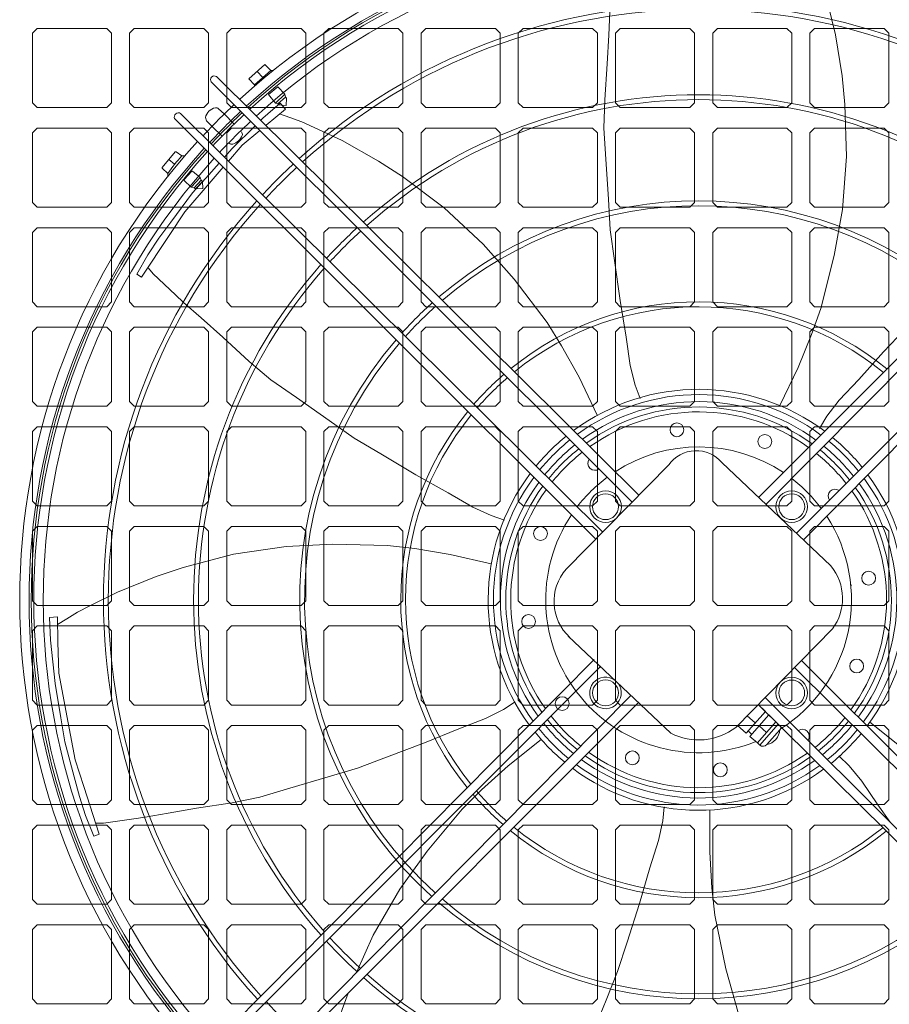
# Model space of a CAD drawing. Header units: millimetres. Extents: x 11633 to 96114, y -4650 to 25050.
# Tile 18 of 25: x 89482 to 89931, y 7282 to 7791. Entities that reach past the tile are written whole.
import ezdxf

# ---------------------------------------------------------------- set-up
doc = ezdxf.new("R2010")
doc.units = ezdxf.units.MM
doc.layers.get('0').update_dxf_attribs({"lineweight": 9})

msp = doc.modelspace()

# ---------------------------------------------------------------- linework, layer by layer
at = {"lineweight": 15}
for p, q in [((89490.61, 7786.13), (89488.16, 7783.68)), ((89490.61, 7786.13), (89526.55, 7786.13)), ((89529, 7783.68), (89526.55, 7786.13)), ((89540.83, 7786.13), (89538.38, 7783.68)), ((89540.83, 7786.13), (89576.77, 7786.13)), ((89579.22, 7783.68), (89576.77, 7786.13)), ((89591.06, 7786.13), (89588.61, 7783.68)), ((89591.06, 7786.13), (89627, 7786.13)), ((89629.45, 7783.68), (89627, 7786.13)), ((89641.28, 7786.13), (89638.83, 7783.68)), ((89641.28, 7786.13), (89677.22, 7786.13)), ((89679.67, 7783.68), (89677.22, 7786.13)), ((89691.51, 7786.13), (89689.06, 7783.68)), ((89691.51, 7786.13), (89727.45, 7786.13)), ((89729.9, 7783.68), (89727.45, 7786.13)), ((89741.73, 7786.13), (89739.28, 7783.68)), ((89741.73, 7786.13), (89777.67, 7786.13)), ((89780.12, 7783.68), (89777.67, 7786.13)), ((89791.96, 7786.13), (89789.51, 7783.68)), ((89791.96, 7786.13), (89827.9, 7786.13)), ((89830.35, 7783.68), (89827.9, 7786.13)), ((89842.18, 7786.13), (89839.73, 7783.68)), ((89842.18, 7786.13), (89878.12, 7786.13)), ((89880.57, 7783.68), (89878.12, 7786.13)), ((89892.41, 7786.13), (89889.96, 7783.68)), ((89892.41, 7786.13), (89928.35, 7786.13)), ((89930.8, 7783.68), (89928.35, 7786.13)), ((89488.16, 7747.74), (89488.16, 7783.68)), ((89529, 7747.74), (89529, 7783.68)), ((89538.38, 7747.74), (89538.38, 7783.68)), ((89579.22, 7747.74), (89579.22, 7783.68)), ((89588.61, 7747.74), (89588.61, 7783.68)), ((89629.45, 7747.74), (89629.45, 7783.68)), ((89638.83, 7747.74), (89638.83, 7783.68)), ((89679.67, 7747.74), (89679.67, 7783.68)), ((89689.06, 7747.74), (89689.06, 7783.68)), ((89729.9, 7747.74), (89729.9, 7783.68)), ((89739.28, 7747.74), (89739.28, 7783.68)), ((89780.12, 7747.74), (89780.12, 7783.68)), ((89789.51, 7747.74), (89789.51, 7783.68)), ((89830.35, 7747.74), (89830.35, 7783.68)), ((89839.73, 7747.74), (89839.73, 7783.68)), ((89880.57, 7747.74), (89880.57, 7783.68)), ((89889.96, 7747.74), (89889.96, 7783.68)), ((89930.8, 7747.74), (89930.8, 7783.68)), ((89600.08, 7760.14), (89608.3, 7767.51)), ((89611.31, 7764.4), (89602.86, 7757)), ((89607.19, 7760.8), (89604.3, 7763.93)), ((89608.3, 7767.51), (89611.31, 7764.4)), ((89611.31, 7764.4), (89612.61, 7764.4)), ((89583.26, 7761.31), (89801.6, 7544.98)), ((89602.86, 7757), (89600.08, 7760.14)), ((89863.78, 7544.11), (90081.08, 7761.76)), ((89798.12, 7541.44), (89580.6, 7758.58)), ((89602.86, 7757), (89602.86, 7756.27)), ((89614.95, 7756.01), (89610.16, 7751.98)), ((89618.63, 7752.22), (89614.95, 7756.01)), ((90083.77, 7758.67), (89867.49, 7540.46)), ((89610.16, 7751.98), (89613.71, 7747.63)), ((89613.71, 7747.63), (89618.63, 7752.22)), ((89615, 7747.22), (89618.97, 7750.71)), ((89618.63, 7752.22), (89618.97, 7750.71)), ((89619.49, 7750.12), (89618.97, 7750.71)), ((89619.49, 7750.12), (89619.33, 7746.32)), ((89490.61, 7745.29), (89488.16, 7747.74)), ((89490.61, 7745.29), (89526.55, 7745.29)), ((89529, 7747.74), (89526.55, 7745.29)), ((89540.83, 7745.29), (89538.38, 7747.74)), ((89540.83, 7745.29), (89576.77, 7745.29)), ((89579.22, 7747.74), (89576.77, 7745.29)), ((89584.34, 7744.72), (89587.24, 7742.12)), ((89591.06, 7745.29), (89588.61, 7747.74)), ((89591.06, 7745.29), (89627, 7745.29)), ((89613.72, 7747.62), (89615, 7747.22)), ((89615.44, 7746.66), (89615, 7747.22)), ((89619.33, 7746.32), (89615.44, 7746.66)), ((89629.45, 7747.74), (89627, 7745.29)), ((89641.28, 7745.29), (89638.83, 7747.74)), ((89641.28, 7745.29), (89677.22, 7745.29)), ((89679.67, 7747.74), (89677.22, 7745.29)), ((89691.51, 7745.29), (89689.06, 7747.74)), ((89691.51, 7745.29), (89727.45, 7745.29)), ((89729.9, 7747.74), (89727.45, 7745.29)), ((89741.73, 7745.29), (89739.28, 7747.74)), ((89741.73, 7745.29), (89777.67, 7745.29)), ((89780.12, 7747.74), (89777.67, 7745.29)), ((89791.96, 7745.29), (89789.51, 7747.74)), ((89791.96, 7745.29), (89827.9, 7745.29)), ((89830.35, 7747.74), (89827.9, 7745.29)), ((89842.18, 7745.29), (89839.73, 7747.74)), ((89842.18, 7745.29), (89878.12, 7745.29)), ((89880.57, 7747.74), (89878.12, 7745.29)), ((89892.41, 7745.29), (89889.96, 7747.74)), ((89892.41, 7745.29), (89928.35, 7745.29)), ((89930.8, 7747.74), (89928.35, 7745.29)), ((89779.29, 7522.27), (89561.64, 7739.58)), ((89564.73, 7742.27), (89782.94, 7525.98)), ((89577.59, 7740.11), (89578.09, 7738.38)), ((89587.24, 7742.12), (89592.43, 7736.78)), ((89882.94, 7525.28), (90100.08, 7742.8)), ((90102.82, 7740.14), (89886.48, 7521.8)), ((89490.61, 7734.68), (89488.16, 7732.23)), ((89490.61, 7734.68), (89526.55, 7734.68)), ((89529, 7732.23), (89526.55, 7734.68)), ((89540.83, 7734.68), (89538.38, 7732.23)), ((89540.83, 7734.68), (89576.77, 7734.68)), ((89579.22, 7732.23), (89576.77, 7734.68)), ((89580.98, 7735.46), (89578.09, 7738.38)), ((89580.98, 7735.46), (89586.24, 7730.58)), ((89591.06, 7734.68), (89588.61, 7732.23)), ((89591.06, 7734.68), (89627, 7734.68)), ((89629.45, 7732.23), (89627, 7734.68)), ((89641.28, 7734.68), (89638.83, 7732.23)), ((89641.28, 7734.68), (89677.22, 7734.68)), ((89679.67, 7732.23), (89677.22, 7734.68)), ((89691.51, 7734.68), (89689.06, 7732.23)), ((89691.51, 7734.68), (89727.45, 7734.68)), ((89729.9, 7732.23), (89727.45, 7734.68)), ((89741.73, 7734.68), (89739.28, 7732.23)), ((89741.73, 7734.68), (89777.67, 7734.68)), ((89780.12, 7732.23), (89777.67, 7734.68)), ((89791.96, 7734.68), (89789.51, 7732.23)), ((89791.96, 7734.68), (89827.9, 7734.68)), ((89830.35, 7732.23), (89827.9, 7734.68)), ((89842.18, 7734.68), (89839.73, 7732.23)), ((89842.18, 7734.68), (89878.12, 7734.68)), ((89880.57, 7732.23), (89878.12, 7734.68)), ((89892.41, 7734.68), (89889.96, 7732.23)), ((89892.41, 7734.68), (89928.35, 7734.68)), ((89930.8, 7732.23), (89928.35, 7734.68)), ((89488.16, 7696.29), (89488.16, 7732.23)), ((89529, 7696.29), (89529, 7732.23)), ((89538.38, 7696.29), (89538.38, 7732.23)), ((89579.22, 7696.29), (89579.22, 7732.23)), ((89588.61, 7696.29), (89588.61, 7732.23)), ((89629.45, 7696.29), (89629.45, 7732.23)), ((89638.83, 7696.29), (89638.83, 7732.23)), ((89679.67, 7696.29), (89679.67, 7732.23)), ((89689.06, 7696.29), (89689.06, 7732.23)), ((89729.9, 7696.29), (89729.9, 7732.23)), ((89739.28, 7696.29), (89739.28, 7732.23)), ((89780.12, 7696.29), (89780.12, 7732.23)), ((89789.51, 7696.29), (89789.51, 7732.23)), ((89830.35, 7696.29), (89830.35, 7732.23)), ((89839.73, 7696.29), (89839.73, 7732.23)), ((89880.57, 7696.29), (89880.57, 7732.23)), ((89889.96, 7696.29), (89889.96, 7732.23)), ((89930.8, 7696.29), (89930.8, 7732.23)), ((89555.23, 7714.39), (89562, 7722.45)), ((89561.62, 7716.01), (89558.7, 7718.52)), ((89562.37, 7722.49), (89562, 7722.45)), ((89562.37, 7722.49), (89565.41, 7720.28)), ((89565.41, 7720.28), (89566.9, 7720.28)), ((89555.23, 7714.39), (89555.25, 7714.02)), ((89558.14, 7711.3), (89555.25, 7714.02)), ((89558.14, 7711.3), (89558.14, 7709.72)), ((89566.64, 7708.06), (89570.61, 7712.49)), ((89566.64, 7708.06), (89566.65, 7707.69)), ((89574.93, 7709.24), (89570.23, 7704.22)), ((89570.97, 7712.51), (89570.61, 7712.49)), ((89570.97, 7712.51), (89574.93, 7709.24)), ((89574.93, 7709.24), (89575.41, 7707.78)), ((89570.23, 7704.22), (89566.65, 7707.69)), ((89570.23, 7704.22), (89571.83, 7703.89)), ((89571.83, 7703.89), (89575.41, 7707.78)), ((89572.41, 7703.3), (89571.83, 7703.89)), ((89572.41, 7703.3), (89576.06, 7707.17)), ((89576.22, 7703.44), (89572.41, 7703.3)), ((89576.22, 7703.44), (89572.41, 7703.3)), ((89575.41, 7707.78), (89576.06, 7707.17)), ((89576.06, 7707.17), (89576.22, 7703.44)), ((89576.06, 7707.17), (89576.22, 7703.44)), ((89490.61, 7693.84), (89488.16, 7696.29)), ((89490.61, 7693.84), (89526.55, 7693.84)), ((89529, 7696.29), (89526.55, 7693.84)), ((89540.83, 7693.84), (89538.38, 7696.29)), ((89540.83, 7693.84), (89576.77, 7693.84)), ((89579.22, 7696.29), (89576.77, 7693.84)), ((89591.06, 7693.84), (89588.61, 7696.29)), ((89591.06, 7693.84), (89627, 7693.84)), ((89629.45, 7696.29), (89627, 7693.84)), ((89641.28, 7693.84), (89638.83, 7696.29)), ((89641.28, 7693.84), (89677.22, 7693.84)), ((89679.67, 7696.29), (89677.22, 7693.84)), ((89691.51, 7693.84), (89689.06, 7696.29)), ((89691.51, 7693.84), (89727.45, 7693.84)), ((89729.9, 7696.29), (89727.45, 7693.84)), ((89741.73, 7693.84), (89739.28, 7696.29)), ((89741.73, 7693.84), (89777.67, 7693.84)), ((89780.12, 7696.29), (89777.67, 7693.84)), ((89791.96, 7693.84), (89789.51, 7696.29)), ((89791.96, 7693.84), (89827.9, 7693.84)), ((89830.35, 7696.29), (89827.9, 7693.84)), ((89842.18, 7693.84), (89839.73, 7696.29)), ((89842.18, 7693.84), (89878.12, 7693.84)), ((89880.57, 7696.29), (89878.12, 7693.84)), ((89892.41, 7693.84), (89889.96, 7696.29)), ((89892.41, 7693.84), (89928.35, 7693.84)), ((89930.8, 7696.29), (89928.35, 7693.84)), ((89490.61, 7683.23), (89488.16, 7680.78)), ((89490.61, 7683.23), (89526.55, 7683.23)), ((89529, 7680.78), (89526.55, 7683.23)), ((89540.83, 7683.23), (89538.38, 7680.78)), ((89540.83, 7683.23), (89576.77, 7683.23)), ((89579.22, 7680.78), (89576.77, 7683.23)), ((89591.06, 7683.23), (89588.61, 7680.78)), ((89591.06, 7683.23), (89627, 7683.23)), ((89629.45, 7680.78), (89627, 7683.23)), ((89641.28, 7683.23), (89638.83, 7680.78)), ((89641.28, 7683.23), (89677.22, 7683.23)), ((89679.67, 7680.78), (89677.22, 7683.23)), ((89691.51, 7683.23), (89689.06, 7680.78)), ((89691.51, 7683.23), (89727.45, 7683.23)), ((89729.9, 7680.78), (89727.45, 7683.23)), ((89741.73, 7683.23), (89739.28, 7680.78)), ((89741.73, 7683.23), (89777.67, 7683.23)), ((89780.12, 7680.78), (89777.67, 7683.23)), ((89791.96, 7683.23), (89789.51, 7680.78)), ((89791.96, 7683.23), (89827.9, 7683.23)), ((89830.35, 7680.78), (89827.9, 7683.23)), ((89842.18, 7683.23), (89839.73, 7680.78)), ((89842.18, 7683.23), (89878.12, 7683.23)), ((89880.57, 7680.78), (89878.12, 7683.23)), ((89892.41, 7683.23), (89889.96, 7680.78)), ((89892.41, 7683.23), (89928.35, 7683.23)), ((89930.8, 7680.78), (89928.35, 7683.23)), ((89488.16, 7644.84), (89488.16, 7680.78)), ((89529, 7644.84), (89529, 7680.78)), ((89538.38, 7644.84), (89538.38, 7680.78)), ((89579.22, 7644.84), (89579.22, 7680.78)), ((89588.61, 7644.84), (89588.61, 7680.78)), ((89629.45, 7644.84), (89629.45, 7680.78)), ((89638.83, 7644.84), (89638.83, 7680.78)), ((89679.67, 7644.84), (89679.67, 7680.78)), ((89689.06, 7644.84), (89689.06, 7680.78)), ((89729.9, 7644.84), (89729.9, 7680.78)), ((89739.28, 7644.84), (89739.28, 7680.78)), ((89780.12, 7644.84), (89780.12, 7680.78)), ((89789.51, 7644.84), (89789.51, 7680.78)), ((89830.35, 7644.84), (89830.35, 7680.78)), ((89839.73, 7644.84), (89839.73, 7680.78)), ((89880.57, 7644.84), (89880.57, 7680.78)), ((89889.96, 7644.84), (89889.96, 7680.78)), ((89930.8, 7644.84), (89930.8, 7680.78)), ((89490.61, 7642.39), (89488.16, 7644.84)), ((89490.61, 7642.39), (89526.55, 7642.39)), ((89529, 7644.84), (89526.55, 7642.39)), ((89540.83, 7642.39), (89538.38, 7644.84)), ((89540.83, 7642.39), (89576.77, 7642.39)), ((89579.22, 7644.84), (89576.77, 7642.39)), ((89591.06, 7642.39), (89588.61, 7644.84)), ((89591.06, 7642.39), (89627, 7642.39)), ((89629.45, 7644.84), (89627, 7642.39)), ((89641.28, 7642.39), (89638.83, 7644.84)), ((89641.28, 7642.39), (89677.22, 7642.39)), ((89679.67, 7644.84), (89677.22, 7642.39)), ((89691.51, 7642.39), (89689.06, 7644.84)), ((89691.51, 7642.39), (89727.45, 7642.39)), ((89729.9, 7644.84), (89727.45, 7642.39)), ((89741.73, 7642.39), (89739.28, 7644.84)), ((89741.73, 7642.39), (89777.67, 7642.39)), ((89780.12, 7644.84), (89777.67, 7642.39)), ((89791.96, 7642.39), (89789.51, 7644.84)), ((89791.96, 7642.39), (89827.9, 7642.39)), ((89830.35, 7644.84), (89827.9, 7642.39)), ((89842.18, 7642.39), (89839.73, 7644.84)), ((89842.18, 7642.39), (89878.12, 7642.39)), ((89880.57, 7644.84), (89878.12, 7642.39)), ((89892.41, 7642.39), (89889.96, 7644.84)), ((89892.41, 7642.39), (89928.35, 7642.39)), ((89930.8, 7644.84), (89928.35, 7642.39)), ((89490.61, 7631.78), (89488.16, 7629.33)), ((89490.61, 7631.78), (89526.55, 7631.78)), ((89529, 7629.33), (89526.55, 7631.78)), ((89540.83, 7631.78), (89538.38, 7629.33)), ((89540.83, 7631.78), (89576.77, 7631.78)), ((89579.22, 7629.33), (89576.77, 7631.78)), ((89591.06, 7631.78), (89588.61, 7629.33)), ((89591.06, 7631.78), (89627, 7631.78)), ((89629.45, 7629.33), (89627, 7631.78)), ((89641.28, 7631.78), (89638.83, 7629.33)), ((89641.28, 7631.78), (89677.22, 7631.78)), ((89679.67, 7629.33), (89677.22, 7631.78)), ((89691.51, 7631.78), (89689.06, 7629.33)), ((89691.51, 7631.78), (89727.45, 7631.78)), ((89729.9, 7629.33), (89727.45, 7631.78)), ((89741.73, 7631.78), (89739.28, 7629.33)), ((89741.73, 7631.78), (89777.67, 7631.78)), ((89780.12, 7629.33), (89777.67, 7631.78)), ((89791.96, 7631.78), (89789.51, 7629.33)), ((89791.96, 7631.78), (89827.9, 7631.78)), ((89830.35, 7629.33), (89827.9, 7631.78)), ((89842.18, 7631.78), (89839.73, 7629.33)), ((89842.18, 7631.78), (89878.12, 7631.78)), ((89880.57, 7629.33), (89878.12, 7631.78)), ((89892.41, 7631.78), (89889.96, 7629.33)), ((89892.41, 7631.78), (89928.35, 7631.78)), ((89930.8, 7629.33), (89928.35, 7631.78)), ((89488.16, 7593.39), (89488.16, 7629.33)), ((89529, 7593.39), (89529, 7629.33)), ((89538.38, 7593.39), (89538.38, 7629.33)), ((89579.22, 7593.39), (89579.22, 7629.33)), ((89588.61, 7593.39), (89588.61, 7629.33)), ((89629.45, 7593.39), (89629.45, 7629.33)), ((89638.83, 7593.39), (89638.83, 7629.33)), ((89679.67, 7593.39), (89679.67, 7629.33)), ((89689.06, 7593.39), (89689.06, 7629.33)), ((89729.9, 7593.39), (89729.9, 7629.33)), ((89739.28, 7593.39), (89739.28, 7629.33)), ((89780.12, 7593.39), (89780.12, 7629.33)), ((89789.51, 7593.39), (89789.51, 7629.33)), ((89830.35, 7593.39), (89830.35, 7629.33)), ((89839.73, 7593.39), (89839.73, 7629.33)), ((89880.57, 7593.39), (89880.57, 7629.33)), ((89889.96, 7593.39), (89889.96, 7629.33)), ((89930.8, 7593.39), (89930.8, 7629.33)), ((89490.61, 7590.94), (89488.16, 7593.39)), ((89490.61, 7590.94), (89526.55, 7590.94)), ((89529, 7593.39), (89526.55, 7590.94)), ((89540.83, 7590.94), (89538.38, 7593.39)), ((89540.83, 7590.94), (89576.77, 7590.94)), ((89579.22, 7593.39), (89576.77, 7590.94)), ((89591.06, 7590.94), (89588.61, 7593.39)), ((89591.06, 7590.94), (89627, 7590.94)), ((89629.45, 7593.39), (89627, 7590.94)), ((89641.28, 7590.94), (89638.83, 7593.39)), ((89641.28, 7590.94), (89677.22, 7590.94)), ((89679.67, 7593.39), (89677.22, 7590.94)), ((89691.51, 7590.94), (89689.06, 7593.39)), ((89691.51, 7590.94), (89727.45, 7590.94)), ((89729.9, 7593.39), (89727.45, 7590.94)), ((89741.73, 7590.94), (89739.28, 7593.39)), ((89741.73, 7590.94), (89777.67, 7590.94)), ((89780.12, 7593.39), (89777.67, 7590.94)), ((89791.96, 7590.94), (89789.51, 7593.39)), ((89791.96, 7590.94), (89827.9, 7590.94)), ((89830.35, 7593.39), (89827.9, 7590.94)), ((89842.18, 7590.94), (89839.73, 7593.39)), ((89842.18, 7590.94), (89878.12, 7590.94)), ((89880.57, 7593.39), (89878.12, 7590.94)), ((89892.41, 7590.94), (89889.96, 7593.39)), ((89892.41, 7590.94), (89928.35, 7590.94)), ((89930.8, 7593.39), (89928.35, 7590.94)), ((89490.61, 7580.33), (89488.16, 7577.88)), ((89488.16, 7541.94), (89488.16, 7577.88)), ((89490.61, 7580.33), (89526.55, 7580.33)), ((89529, 7577.88), (89526.55, 7580.33)), ((89529, 7541.94), (89529, 7577.88)), ((89540.83, 7580.33), (89538.38, 7577.88)), ((89538.38, 7541.94), (89538.38, 7577.88)), ((89540.83, 7580.33), (89576.77, 7580.33)), ((89579.22, 7577.88), (89576.77, 7580.33)), ((89579.22, 7541.94), (89579.22, 7577.88)), ((89591.06, 7580.33), (89588.61, 7577.88)), ((89588.61, 7541.94), (89588.61, 7577.88)), ((89591.06, 7580.33), (89627, 7580.33)), ((89629.45, 7577.88), (89627, 7580.33)), ((89629.45, 7541.94), (89629.45, 7577.88)), ((89641.28, 7580.33), (89638.83, 7577.88)), ((89638.83, 7541.94), (89638.83, 7577.88)), ((89641.28, 7580.33), (89677.22, 7580.33)), ((89679.67, 7577.88), (89677.22, 7580.33)), ((89679.67, 7541.94), (89679.67, 7577.88)), ((89691.51, 7580.33), (89689.06, 7577.88)), ((89689.06, 7541.94), (89689.06, 7577.88)), ((89691.51, 7580.33), (89727.45, 7580.33)), ((89729.9, 7577.88), (89727.45, 7580.33)), ((89729.9, 7541.94), (89729.9, 7577.88)), ((89741.73, 7580.33), (89739.28, 7577.88)), ((89739.28, 7541.94), (89739.28, 7577.88)), ((89741.73, 7580.33), (89777.67, 7580.33)), ((89780.12, 7577.88), (89777.67, 7580.33)), ((89780.12, 7541.94), (89780.12, 7577.88)), ((89791.96, 7580.33), (89789.51, 7577.88)), ((89789.51, 7541.94), (89789.51, 7577.88)), ((89791.96, 7580.33), (89827.9, 7580.33)), ((89830.35, 7577.88), (89827.9, 7580.33)), ((89830.35, 7541.94), (89830.35, 7577.88)), ((89842.18, 7580.33), (89839.73, 7577.88)), ((89839.73, 7541.94), (89839.73, 7577.88)), ((89842.18, 7580.33), (89878.12, 7580.33)), ((89880.57, 7577.88), (89878.12, 7580.33)), ((89880.57, 7541.94), (89880.57, 7577.88)), ((89892.41, 7580.33), (89889.96, 7577.88)), ((89889.96, 7541.94), (89889.96, 7577.88)), ((89892.41, 7580.33), (89928.35, 7580.33)), ((89930.8, 7577.88), (89928.35, 7580.33)), ((89930.8, 7541.94), (89930.8, 7577.88)), ((89764.08, 7506.79), (89817.04, 7560.69)), ((89844.53, 7561.81), (89900.81, 7508.43)), ((89490.61, 7539.49), (89488.16, 7541.94)), ((89529, 7541.94), (89526.55, 7539.49)), ((89540.83, 7539.49), (89538.38, 7541.94)), ((89579.22, 7541.94), (89576.77, 7539.49)), ((89591.06, 7539.49), (89588.61, 7541.94)), ((89629.45, 7541.94), (89627, 7539.49)), ((89641.28, 7539.49), (89638.83, 7541.94)), ((89679.67, 7541.94), (89677.22, 7539.49)), ((89691.51, 7539.49), (89689.06, 7541.94)), ((89729.9, 7541.94), (89727.45, 7539.49)), ((89741.73, 7539.49), (89739.28, 7541.94)), ((89780.12, 7541.94), (89777.67, 7539.49)), ((89791.96, 7539.49), (89789.51, 7541.94)), ((89830.35, 7541.94), (89827.9, 7539.49)), ((89842.18, 7539.49), (89839.73, 7541.94)), ((89880.57, 7541.94), (89878.12, 7539.49)), ((89892.41, 7539.49), (89889.96, 7541.94)), ((89930.8, 7541.94), (89928.35, 7539.49)), ((89490.61, 7539.49), (89526.55, 7539.49)), ((89540.83, 7539.49), (89576.77, 7539.49)), ((89591.06, 7539.49), (89627, 7539.49)), ((89641.28, 7539.49), (89677.22, 7539.49)), ((89691.51, 7539.49), (89727.45, 7539.49)), ((89741.73, 7539.49), (89777.67, 7539.49)), ((89791.96, 7539.49), (89827.9, 7539.49)), ((89842.18, 7539.49), (89878.12, 7539.49)), ((89892.41, 7539.49), (89928.35, 7539.49)), ((89490.61, 7528.88), (89488.16, 7526.43)), ((89488.16, 7490.49), (89488.16, 7526.43)), ((89490.61, 7528.88), (89526.55, 7528.88)), ((89529, 7526.43), (89526.55, 7528.88)), ((89529, 7490.49), (89529, 7526.43)), ((89540.83, 7528.88), (89538.38, 7526.43)), ((89538.38, 7490.49), (89538.38, 7526.43)), ((89540.83, 7528.88), (89576.77, 7528.88)), ((89579.22, 7526.43), (89576.77, 7528.88)), ((89579.22, 7490.49), (89579.22, 7526.43)), ((89591.06, 7528.88), (89588.61, 7526.43)), ((89588.61, 7490.49), (89588.61, 7526.43)), ((89591.06, 7528.88), (89627, 7528.88)), ((89629.45, 7526.43), (89627, 7528.88)), ((89629.45, 7490.49), (89629.45, 7526.43)), ((89641.28, 7528.88), (89638.83, 7526.43)), ((89638.83, 7490.49), (89638.83, 7526.43)), ((89641.28, 7528.88), (89677.22, 7528.88)), ((89679.67, 7526.43), (89677.22, 7528.88)), ((89679.67, 7490.49), (89679.67, 7526.43)), ((89691.51, 7528.88), (89689.06, 7526.43)), ((89689.06, 7490.49), (89689.06, 7526.43)), ((89691.51, 7528.88), (89727.45, 7528.88)), ((89729.9, 7526.43), (89727.45, 7528.88)), ((89729.9, 7490.49), (89729.9, 7526.43)), ((89741.73, 7528.88), (89739.28, 7526.43)), ((89739.28, 7490.49), (89739.28, 7526.43)), ((89741.73, 7528.88), (89777.67, 7528.88)), ((89780.12, 7526.43), (89777.67, 7528.88)), ((89780.12, 7490.49), (89780.12, 7526.43)), ((89791.96, 7528.88), (89789.51, 7526.43)), ((89789.51, 7490.49), (89789.51, 7526.43)), ((89791.96, 7528.88), (89827.9, 7528.88)), ((89830.35, 7526.43), (89827.9, 7528.88)), ((89830.35, 7490.49), (89830.35, 7526.43)), ((89842.18, 7528.88), (89839.73, 7526.43)), ((89839.73, 7490.49), (89839.73, 7526.43)), ((89842.18, 7528.88), (89878.12, 7528.88)), ((89880.57, 7526.43), (89878.12, 7528.88)), ((89880.57, 7490.49), (89880.57, 7526.43)), ((89892.41, 7528.88), (89889.96, 7526.43)), ((89889.96, 7490.49), (89889.96, 7526.43)), ((89892.41, 7528.88), (89928.35, 7528.88)), ((89930.8, 7526.43), (89928.35, 7528.88)), ((89930.8, 7490.49), (89930.8, 7526.43)), ((89911.08, 7498.69), (89911.46, 7498.33)), ((89490.61, 7488.04), (89488.16, 7490.49)), ((89529, 7490.49), (89526.55, 7488.04)), ((89540.83, 7488.04), (89538.38, 7490.49)), ((89579.22, 7490.49), (89576.77, 7488.04)), ((89591.06, 7488.04), (89588.61, 7490.49)), ((89629.45, 7490.49), (89627, 7488.04)), ((89641.28, 7488.04), (89638.83, 7490.49)), ((89679.67, 7490.49), (89677.22, 7488.04)), ((89691.51, 7488.04), (89689.06, 7490.49)), ((89729.9, 7490.49), (89727.45, 7488.04)), ((89741.73, 7488.04), (89739.28, 7490.49)), ((89780.12, 7490.49), (89777.67, 7488.04)), ((89791.96, 7488.04), (89789.51, 7490.49)), ((89830.35, 7490.49), (89827.9, 7488.04)), ((89842.18, 7488.04), (89839.73, 7490.49)), ((89880.57, 7490.49), (89878.12, 7488.04)), ((89892.41, 7488.04), (89889.96, 7490.49)), ((89930.8, 7490.49), (89928.35, 7488.04)), ((89490.61, 7488.04), (89526.55, 7488.04)), ((89540.83, 7488.04), (89576.77, 7488.04)), ((89591.06, 7488.04), (89627, 7488.04)), ((89641.28, 7488.04), (89677.22, 7488.04)), ((89691.51, 7488.04), (89727.45, 7488.04)), ((89741.73, 7488.04), (89777.67, 7488.04)), ((89791.96, 7488.04), (89827.9, 7488.04)), ((89842.18, 7488.04), (89878.12, 7488.04)), ((89892.41, 7488.04), (89928.35, 7488.04)), ((89490.61, 7477.43), (89488.16, 7474.98)), ((89488.16, 7439.04), (89488.16, 7474.98)), ((89490.61, 7477.43), (89526.55, 7477.43)), ((89529, 7474.98), (89526.55, 7477.43)), ((89529, 7439.04), (89529, 7474.98)), ((89540.83, 7477.43), (89538.38, 7474.98)), ((89538.38, 7439.04), (89538.38, 7474.98)), ((89540.83, 7477.43), (89576.77, 7477.43)), ((89579.22, 7474.98), (89576.77, 7477.43)), ((89579.22, 7439.04), (89579.22, 7474.98)), ((89591.06, 7477.43), (89588.61, 7474.98)), ((89588.61, 7439.04), (89588.61, 7474.98)), ((89591.06, 7477.43), (89627, 7477.43)), ((89629.45, 7474.98), (89627, 7477.43)), ((89629.45, 7439.04), (89629.45, 7474.98)), ((89641.28, 7477.43), (89638.83, 7474.98)), ((89638.83, 7439.04), (89638.83, 7474.98)), ((89641.28, 7477.43), (89677.22, 7477.43)), ((89679.67, 7474.98), (89677.22, 7477.43)), ((89679.67, 7439.04), (89679.67, 7474.98)), ((89691.51, 7477.43), (89689.06, 7474.98)), ((89689.06, 7439.04), (89689.06, 7474.98)), ((89691.51, 7477.43), (89727.45, 7477.43)), ((89729.9, 7474.98), (89727.45, 7477.43)), ((89729.9, 7439.04), (89729.9, 7474.98)), ((89741.73, 7477.43), (89739.28, 7474.98)), ((89739.28, 7439.04), (89739.28, 7474.98)), ((89741.73, 7477.43), (89777.67, 7477.43)), ((89780.12, 7474.98), (89777.67, 7477.43)), ((89780.12, 7439.04), (89780.12, 7474.98)), ((89791.96, 7477.43), (89789.51, 7474.98)), ((89789.51, 7439.04), (89789.51, 7474.98)), ((89791.96, 7477.43), (89827.9, 7477.43)), ((89830.35, 7474.98), (89827.9, 7477.43)), ((89830.35, 7439.04), (89830.35, 7474.98)), ((89842.18, 7477.43), (89839.73, 7474.98)), ((89839.73, 7439.04), (89839.73, 7474.98)), ((89842.18, 7477.43), (89878.12, 7477.43)), ((89851.61, 7425.02), (89901.61, 7475.9)), ((89880.57, 7474.98), (89878.12, 7477.43)), ((89880.57, 7439.04), (89880.57, 7474.98)), ((89892.41, 7477.43), (89889.96, 7474.98)), ((89889.96, 7439.04), (89889.96, 7474.98)), ((89892.41, 7477.43), (89928.35, 7477.43)), ((89930.8, 7474.98), (89928.35, 7477.43)), ((89930.8, 7439.04), (89930.8, 7474.98)), ((89765.12, 7472.24), (89818.04, 7422.06)), ((89562.09, 7241.75), (89778.42, 7460.1)), ((89885.61, 7459.62), (90103.27, 7242.32)), ((89781.96, 7456.62), (89564.82, 7239.1)), ((90100.18, 7239.63), (89881.96, 7455.91)), ((89490.61, 7436.59), (89488.16, 7439.04)), ((89529, 7439.04), (89526.55, 7436.59)), ((89540.83, 7436.59), (89538.38, 7439.04)), ((89579.22, 7439.04), (89576.77, 7436.59)), ((89581.13, 7223.22), (89797.41, 7441.43)), ((89591.06, 7436.59), (89588.61, 7439.04)), ((89629.45, 7439.04), (89627, 7436.59)), ((89641.28, 7436.59), (89638.83, 7439.04)), ((89679.67, 7439.04), (89677.22, 7436.59)), ((89691.51, 7436.59), (89689.06, 7439.04)), ((89729.9, 7439.04), (89727.45, 7436.59)), ((89741.73, 7436.59), (89739.28, 7439.04)), ((89780.12, 7439.04), (89777.67, 7436.59)), ((89791.96, 7436.59), (89789.51, 7439.04)), ((89830.35, 7439.04), (89827.9, 7436.59)), ((89842.18, 7436.59), (89839.73, 7439.04)), ((89866.78, 7440.46), (90084.3, 7223.32)), ((89880.57, 7439.04), (89878.12, 7436.59)), ((89892.41, 7436.59), (89889.96, 7439.04)), ((89930.8, 7439.04), (89928.35, 7436.59)), ((89490.61, 7436.59), (89526.55, 7436.59)), ((89540.83, 7436.59), (89576.77, 7436.59)), ((89591.06, 7436.59), (89627, 7436.59)), ((89801.13, 7437.79), (89600.84, 7237.18)), ((89641.28, 7436.59), (89677.22, 7436.59)), ((89691.51, 7436.59), (89727.45, 7436.59)), ((89741.73, 7436.59), (89777.67, 7436.59)), ((89791.96, 7436.59), (89827.9, 7436.59)), ((89842.18, 7436.59), (89878.12, 7436.59)), ((89866.94, 7433.31), (89857.08, 7422.03)), ((90081.65, 7220.58), (89863.3, 7436.92)), ((89863.3, 7436.92), (89866.94, 7433.31)), ((89892.41, 7436.59), (89928.35, 7436.59)), ((89857.5, 7431.01), (89861.76, 7427.39)), ((89868.76, 7431.51), (89859, 7420.35)), ((89868.76, 7431.51), (89872.39, 7427.91)), ((89490.61, 7425.98), (89488.16, 7423.53)), ((89488.16, 7387.59), (89488.16, 7423.53)), ((89490.61, 7425.98), (89526.55, 7425.98)), ((89529, 7423.53), (89526.55, 7425.98)), ((89529, 7387.59), (89529, 7423.53)), ((89540.83, 7425.98), (89538.38, 7423.53)), ((89538.38, 7387.59), (89538.38, 7423.53)), ((89540.83, 7425.98), (89576.77, 7425.98)), ((89579.22, 7423.53), (89576.77, 7425.98)), ((89579.22, 7387.59), (89579.22, 7423.53)), ((89591.06, 7425.98), (89588.61, 7423.53)), ((89588.61, 7387.59), (89588.61, 7423.53)), ((89591.06, 7425.98), (89627, 7425.98)), ((89629.45, 7423.53), (89627, 7425.98)), ((89629.45, 7387.59), (89629.45, 7423.53)), ((89641.28, 7425.98), (89638.83, 7423.53)), ((89638.83, 7387.59), (89638.83, 7423.53)), ((89641.28, 7425.98), (89677.22, 7425.98)), ((89679.67, 7423.53), (89677.22, 7425.98)), ((89679.67, 7387.59), (89679.67, 7423.53)), ((89691.51, 7425.98), (89689.06, 7423.53)), ((89689.06, 7387.59), (89689.06, 7423.53)), ((89691.51, 7425.98), (89727.45, 7425.98)), ((89729.9, 7423.53), (89727.45, 7425.98)), ((89729.9, 7387.59), (89729.9, 7423.53)), ((89741.73, 7425.98), (89739.28, 7423.53)), ((89739.28, 7387.59), (89739.28, 7423.53)), ((89741.73, 7425.98), (89777.67, 7425.98)), ((89780.12, 7423.53), (89777.67, 7425.98)), ((89780.12, 7387.59), (89780.12, 7423.53)), ((89791.96, 7425.98), (89789.51, 7423.53)), ((89789.51, 7387.59), (89789.51, 7423.53)), ((89791.96, 7425.98), (89827.9, 7425.98)), ((89830.35, 7423.53), (89827.9, 7425.98)), ((89830.35, 7387.59), (89830.35, 7423.53)), ((89842.18, 7425.98), (89839.73, 7423.53)), ((89839.73, 7387.59), (89839.73, 7423.53)), ((89842.18, 7425.98), (89878.12, 7425.98)), ((89852.56, 7425.98), (89857.08, 7422.03)), ((89858.13, 7423.24), (89859.89, 7421.38)), ((89872.39, 7427.91), (89862.85, 7416.99)), ((89863.71, 7425.74), (89867.6, 7422.43)), ((89873.6, 7426.71), (89864.13, 7415.87)), ((89874.44, 7423.78), (89867.73, 7416.11)), ((89880.57, 7423.53), (89878.12, 7425.98)), ((89880.57, 7387.59), (89880.57, 7423.53)), ((89892.41, 7425.98), (89889.96, 7423.53)), ((89889.96, 7387.59), (89889.96, 7423.53)), ((89892.41, 7425.98), (89928.35, 7425.98)), ((89930.8, 7423.53), (89928.35, 7425.98)), ((89930.8, 7387.59), (89930.8, 7423.53)), ((89859, 7420.35), (89862.85, 7416.99)), ((89864.13, 7415.87), (89862.85, 7416.99)), ((89490.61, 7385.14), (89488.16, 7387.59)), ((89529, 7387.59), (89526.55, 7385.14)), ((89540.83, 7385.14), (89538.38, 7387.59)), ((89579.22, 7387.59), (89576.77, 7385.14)), ((89591.06, 7385.14), (89588.61, 7387.59)), ((89629.45, 7387.59), (89627, 7385.14)), ((89641.28, 7385.14), (89638.83, 7387.59)), ((89679.67, 7387.59), (89677.22, 7385.14)), ((89691.51, 7385.14), (89689.06, 7387.59)), ((89729.9, 7387.59), (89727.45, 7385.14)), ((89741.73, 7385.14), (89739.28, 7387.59)), ((89780.12, 7387.59), (89777.67, 7385.14)), ((89791.96, 7385.14), (89789.51, 7387.59)), ((89830.35, 7387.59), (89827.9, 7385.14)), ((89842.18, 7385.14), (89839.73, 7387.59)), ((89880.57, 7387.59), (89878.12, 7385.14)), ((89892.41, 7385.14), (89889.96, 7387.59)), ((89930.8, 7387.59), (89928.35, 7385.14)), ((89490.61, 7385.14), (89526.55, 7385.14)), ((89540.83, 7385.14), (89576.77, 7385.14)), ((89591.06, 7385.14), (89627, 7385.14)), ((89641.28, 7385.14), (89677.22, 7385.14)), ((89691.51, 7385.14), (89727.45, 7385.14)), ((89741.73, 7385.14), (89777.67, 7385.14)), ((89791.96, 7385.14), (89827.9, 7385.14)), ((89842.18, 7385.14), (89878.12, 7385.14)), ((89892.41, 7385.14), (89928.35, 7385.14)), ((89490.61, 7374.53), (89488.16, 7372.08)), ((89490.61, 7374.53), (89526.55, 7374.53)), ((89529, 7372.08), (89526.55, 7374.53)), ((89540.83, 7374.53), (89538.38, 7372.08)), ((89540.83, 7374.53), (89576.77, 7374.53)), ((89579.22, 7372.08), (89576.77, 7374.53)), ((89591.06, 7374.53), (89588.61, 7372.08)), ((89591.06, 7374.53), (89627, 7374.53)), ((89629.45, 7372.08), (89627, 7374.53)), ((89641.28, 7374.53), (89638.83, 7372.08)), ((89641.28, 7374.53), (89677.22, 7374.53)), ((89679.67, 7372.08), (89677.22, 7374.53)), ((89691.51, 7374.53), (89689.06, 7372.08)), ((89691.51, 7374.53), (89727.45, 7374.53)), ((89729.9, 7372.08), (89727.45, 7374.53)), ((89741.73, 7374.53), (89739.28, 7372.08)), ((89741.73, 7374.53), (89777.67, 7374.53)), ((89780.12, 7372.08), (89777.67, 7374.53)), ((89791.96, 7374.53), (89789.51, 7372.08)), ((89791.96, 7374.53), (89827.9, 7374.53)), ((89830.35, 7372.08), (89827.9, 7374.53)), ((89842.18, 7374.53), (89839.73, 7372.08)), ((89842.18, 7374.53), (89878.12, 7374.53)), ((89880.57, 7372.08), (89878.12, 7374.53)), ((89892.41, 7374.53), (89889.96, 7372.08)), ((89892.41, 7374.53), (89928.35, 7374.53)), ((89930.8, 7372.08), (89928.35, 7374.53)), ((89488.16, 7336.14), (89488.16, 7372.08)), ((89529, 7336.14), (89529, 7372.08)), ((89538.38, 7336.14), (89538.38, 7372.08)), ((89579.22, 7336.14), (89579.22, 7372.08)), ((89588.61, 7336.14), (89588.61, 7372.08)), ((89629.45, 7336.14), (89629.45, 7372.08)), ((89638.83, 7336.14), (89638.83, 7372.08)), ((89679.67, 7336.14), (89679.67, 7372.08)), ((89689.06, 7336.14), (89689.06, 7372.08)), ((89729.9, 7336.14), (89729.9, 7372.08)), ((89739.28, 7336.14), (89739.28, 7372.08)), ((89780.12, 7336.14), (89780.12, 7372.08)), ((89789.51, 7336.14), (89789.51, 7372.08)), ((89830.35, 7336.14), (89830.35, 7372.08)), ((89839.73, 7336.14), (89839.73, 7372.08)), ((89880.57, 7336.14), (89880.57, 7372.08)), ((89889.96, 7336.14), (89889.96, 7372.08)), ((89930.8, 7336.14), (89930.8, 7372.08)), ((89490.61, 7333.69), (89488.16, 7336.14)), ((89490.61, 7333.69), (89526.55, 7333.69)), ((89529, 7336.14), (89526.55, 7333.69)), ((89540.83, 7333.69), (89538.38, 7336.14)), ((89540.83, 7333.69), (89576.77, 7333.69)), ((89579.22, 7336.14), (89576.77, 7333.69)), ((89591.06, 7333.69), (89588.61, 7336.14)), ((89591.06, 7333.69), (89627, 7333.69)), ((89629.45, 7336.14), (89627, 7333.69)), ((89641.28, 7333.69), (89638.83, 7336.14)), ((89641.28, 7333.69), (89677.22, 7333.69)), ((89679.67, 7336.14), (89677.22, 7333.69)), ((89691.51, 7333.69), (89689.06, 7336.14)), ((89691.51, 7333.69), (89727.45, 7333.69)), ((89729.9, 7336.14), (89727.45, 7333.69)), ((89741.73, 7333.69), (89739.28, 7336.14)), ((89741.73, 7333.69), (89777.67, 7333.69)), ((89780.12, 7336.14), (89777.67, 7333.69)), ((89791.96, 7333.69), (89789.51, 7336.14)), ((89791.96, 7333.69), (89827.9, 7333.69)), ((89830.35, 7336.14), (89827.9, 7333.69)), ((89842.18, 7333.69), (89839.73, 7336.14)), ((89842.18, 7333.69), (89878.12, 7333.69)), ((89880.57, 7336.14), (89878.12, 7333.69)), ((89892.41, 7333.69), (89889.96, 7336.14)), ((89892.41, 7333.69), (89928.35, 7333.69)), ((89930.8, 7336.14), (89928.35, 7333.69)), ((89490.61, 7323.08), (89488.16, 7320.63)), ((89490.61, 7323.08), (89526.55, 7323.08)), ((89529, 7320.63), (89526.55, 7323.08)), ((89540.83, 7323.08), (89538.38, 7320.63)), ((89540.83, 7323.08), (89576.77, 7323.08)), ((89579.22, 7320.63), (89576.77, 7323.08)), ((89591.06, 7323.08), (89588.61, 7320.63)), ((89591.06, 7323.08), (89627, 7323.08)), ((89629.45, 7320.63), (89627, 7323.08)), ((89641.28, 7323.08), (89638.83, 7320.63)), ((89641.28, 7323.08), (89677.22, 7323.08)), ((89679.67, 7320.63), (89677.22, 7323.08)), ((89691.51, 7323.08), (89689.06, 7320.63)), ((89691.51, 7323.08), (89727.45, 7323.08)), ((89729.9, 7320.63), (89727.45, 7323.08)), ((89741.73, 7323.08), (89739.28, 7320.63)), ((89741.73, 7323.08), (89777.67, 7323.08)), ((89780.12, 7320.63), (89777.67, 7323.08)), ((89791.96, 7323.08), (89789.51, 7320.63)), ((89791.96, 7323.08), (89827.9, 7323.08)), ((89830.35, 7320.63), (89827.9, 7323.08)), ((89842.18, 7323.08), (89839.73, 7320.63)), ((89842.18, 7323.08), (89878.12, 7323.08)), ((89880.57, 7320.63), (89878.12, 7323.08)), ((89892.41, 7323.08), (89889.96, 7320.63)), ((89892.41, 7323.08), (89928.35, 7323.08)), ((89930.8, 7320.63), (89928.35, 7323.08)), ((89488.16, 7284.69), (89488.16, 7320.63)), ((89529, 7284.69), (89529, 7320.63)), ((89538.38, 7284.69), (89538.38, 7320.63)), ((89579.22, 7284.69), (89579.22, 7320.63)), ((89588.61, 7284.69), (89588.61, 7320.63)), ((89629.45, 7284.69), (89629.45, 7320.63)), ((89638.83, 7284.69), (89638.83, 7320.63)), ((89679.67, 7284.69), (89679.67, 7320.63)), ((89689.06, 7284.69), (89689.06, 7320.63)), ((89729.9, 7284.69), (89729.9, 7320.63)), ((89739.28, 7284.69), (89739.28, 7320.63)), ((89780.12, 7284.69), (89780.12, 7320.63)), ((89789.51, 7284.69), (89789.51, 7320.63)), ((89830.35, 7284.69), (89830.35, 7320.63)), ((89839.73, 7284.69), (89839.73, 7320.63)), ((89880.57, 7284.69), (89880.57, 7320.63)), ((89889.96, 7284.69), (89889.96, 7320.63)), ((89930.8, 7284.69), (89930.8, 7320.63)), ((89490.61, 7282.24), (89488.16, 7284.69)), ((89490.61, 7282.24), (89526.55, 7282.24)), ((89529, 7284.69), (89526.55, 7282.24)), ((89540.83, 7282.24), (89538.38, 7284.69)), ((89540.83, 7282.24), (89576.77, 7282.24)), ((89579.22, 7284.69), (89576.77, 7282.24)), ((89591.06, 7282.24), (89588.61, 7284.69)), ((89591.06, 7282.24), (89627, 7282.24)), ((89629.45, 7284.69), (89627, 7282.24)), ((89641.28, 7282.24), (89638.83, 7284.69)), ((89641.28, 7282.24), (89677.22, 7282.24)), ((89679.67, 7284.69), (89677.22, 7282.24)), ((89691.51, 7282.24), (89689.06, 7284.69)), ((89691.51, 7282.24), (89727.45, 7282.24)), ((89729.9, 7284.69), (89727.45, 7282.24)), ((89741.73, 7282.24), (89739.28, 7284.69)), ((89741.73, 7282.24), (89777.67, 7282.24)), ((89780.12, 7284.69), (89777.67, 7282.24)), ((89791.96, 7282.24), (89789.51, 7284.69)), ((89791.96, 7282.24), (89827.9, 7282.24)), ((89830.35, 7284.69), (89827.9, 7282.24)), ((89842.18, 7282.24), (89839.73, 7284.69)), ((89842.18, 7282.24), (89878.12, 7282.24)), ((89880.57, 7284.69), (89878.12, 7282.24)), ((89892.41, 7282.24), (89889.96, 7284.69)), ((89892.41, 7282.24), (89928.35, 7282.24)), ((89930.8, 7284.69), (89928.35, 7282.24))]:
    msp.add_line(p, q, dxfattribs=at)
for points in [[(89802.18, 7595.02), (89799.61, 7601.91), (89797.12, 7611.97), (89795.03, 7626.61), (89791.86, 7645.54), (89788.99, 7666.35), (89786.81, 7682.16), (89785.82, 7698.02), (89784.53, 7718.59), (89783.53, 7734.68), (89783.9, 7749.36), (89785.16, 7767.82), (89785.98, 7782.79), (89786.63, 7794.86), (89787.11, 7800.63), (89788.41, 7816.39), (89789.17, 7820.11)], [(89874.35, 7591.32), (89883.88, 7610.96), (89890.87, 7628.07), (89895.68, 7641.46), (89902.46, 7668.8), (89906.74, 7692.65), (89908.84, 7720.02), (89908.06, 7746.92), (89906.55, 7761.64), (89903.23, 7782.91), (89899.37, 7798.38), (89897.64, 7805.3), (89895.56, 7811.5), (89893.77, 7816.83)], [(89608.77, 7736.04), (89608.94, 7736.18), (89618.92, 7744.54), (89616.15, 7747.57), (89607.3, 7739.85), (89606.11, 7738.67)], [(89780.1, 7586.29), (89770.69, 7605.98), (89761.67, 7622.12), (89754.2, 7634.22), (89737.05, 7656.57), (89721.07, 7674.79), (89700.99, 7693.5), (89679.46, 7709.66), (89667.01, 7717.65), (89648.31, 7728.32), (89633.81, 7734.95), (89627.33, 7737.91), (89621.18, 7740.15), (89615.9, 7742.07)], [(89603.31, 7735.91), (89591.32, 7724.08), (89587.44, 7719.75)], [(89589.55, 7717.67), (89596.58, 7725.84), (89605.73, 7733.5)], [(89584.64, 7716.61), (89579.27, 7710.61), (89570.91, 7701.27), (89559.66, 7686.16), (89553.42, 7677.76), (89547.85, 7669.17), (89542.12, 7659.23)], [(89542.12, 7659.23), (89544.54, 7657.61), (89558.89, 7679.27), (89566.89, 7691.35), (89579.53, 7706.03), (89586.79, 7714.46)], [(89894.94, 7579.5), (89898.73, 7585.81), (89905.04, 7594.02), (89915.18, 7604.79), (89928.01, 7619.07), (89942.49, 7634.29), (89953.49, 7645.85), (89965.28, 7656.52), (89980.56, 7670.35), (89992.51, 7681.16), (90004.22, 7690.03), (90019.44, 7700.55), (90021.26, 7701.84)], [(89732.21, 7532.17), (89725.22, 7534.45), (89715.81, 7538.78), (89703.05, 7546.27), (89686.27, 7555.6), (89668.22, 7566.33), (89654.5, 7574.48), (89641.48, 7583.6), (89624.59, 7595.42), (89611.39, 7604.66), (89600.14, 7614.11), (89586.5, 7626.61), (89575.3, 7636.57), (89566.27, 7644.61), (89562.06, 7648.58), (89550.55, 7659.43), (89548.11, 7662.34)], [(89725.27, 7509.46), (89704, 7514.38), (89685.76, 7517.39), (89671.65, 7519.09), (89643.48, 7519.63), (89619.27, 7518.49), (89592.13, 7514.45), (89566.07, 7507.7), (89552.06, 7502.95), (89532.06, 7494.98), (89517.83, 7487.78), (89511.47, 7484.56), (89505.89, 7481.14), (89501.1, 7478.21)], [(89519.86, 7368.88), (89522.64, 7369.77), (89514.65, 7394.49), (89510.2, 7408.28), (89506.6, 7427.31), (89501.74, 7452.99), (89501.36, 7469.1), (89501.05, 7482.11), (89496.95, 7481.83), (89497.47, 7470.1), (89499.84, 7447.78), (89502.85, 7429.96), (89504.94, 7417.6), (89509.75, 7399.39), (89512.42, 7389.27), (89515.67, 7379.56), (89519.86, 7368.88)], [(89737.73, 7438.28), (89731.58, 7434.23), (89722.33, 7429.57), (89708.52, 7424.27), (89690.77, 7416.97), (89671.12, 7409.55), (89656.19, 7403.9), (89640.94, 7399.41), (89621.17, 7393.58), (89605.71, 7389.02), (89591.32, 7386.11), (89573.04, 7383.24), (89558.27, 7380.7), (89546.35, 7378.65), (89540.62, 7377.83), (89524.97, 7375.6), (89521.17, 7375.5)], [(89920.98, 7427.76), (89938.01, 7414.1), (89953.14, 7403.48), (89965.12, 7395.82), (89990.27, 7383.12), (90012.57, 7373.64), (90038.78, 7365.5), (90065.18, 7360.27), (90079.87, 7358.47), (90101.35, 7356.97), (90117.29, 7357.3), (90124.42, 7357.44), (90130.93, 7358.09), (90136.52, 7358.66)], [(89751.15, 7418.69), (89734.04, 7405.13), (89720.32, 7392.75), (89710.18, 7382.77), (89692.21, 7361.08), (89678, 7341.45), (89664.23, 7317.71), (89655.6, 7298.35)], [(89904.88, 7410.32), (89910.19, 7405.22), (89916.79, 7397.24), (89925.03, 7384.96), (89931.37, 7375.97)], [(89814.57, 7384.05), (89813.9, 7376.72), (89811.77, 7366.58), (89807.31, 7352.48), (89801.95, 7334.05), (89795.51, 7314.06), (89790.61, 7298.87), (89784.62, 7284.15), (89776.85, 7265.05), (89770.78, 7250.12), (89764.07, 7237.06), (89754.92, 7220.97), (89747.7, 7207.84), (89741.87, 7197.25), (89738.94, 7192.26), (89730.92, 7178.63), (89728.63, 7175.6)], [(89838.25, 7382.34), (89838.19, 7360.5), (89839.31, 7342.05), (89840.79, 7327.91), (89846.54, 7300.33), (89853.03, 7276.99), (89863.01, 7251.42), (89875.39, 7227.52), (89883.14, 7214.91), (89895.36, 7197.19), (89905.55, 7184.92), (89910.11, 7179.44), (89914.68, 7174.76), (89918.6, 7170.74)], [(89651.32, 7287.74), (89648.24, 7279.21), (89642, 7258.61), (89638.77, 7242.99), (89637.32, 7236.01), (89636.51, 7229.52), (89635.82, 7223.94)]]:
    msp.add_lwpolyline(points, dxfattribs=at)
for centre, radius in [((89821.25, 7578.81), 3.58), ((89866.69, 7572.74), 3.58), ((89784.34, 7539.07), 8.18), ((89784.34, 7539.07), 6.68), ((89880.58, 7539.06), 8.18), ((89880.58, 7539.06), 6.68), ((89750.76, 7525.17), 3.58), ((89920.31, 7502.15), 3.58), ((89744.59, 7479.74), 3.58), ((89914.15, 7456.72), 3.58), ((89784.32, 7442.84), 6.68), ((89880.56, 7442.82), 8.18), ((89880.56, 7442.82), 6.68), ((89761.96, 7437.31), 3.58), ((89798.22, 7409.25), 3.58), ((89843.66, 7403.08), 3.58)]:
    msp.add_circle(centre, radius, dxfattribs=at)
for centre, radius, start, end in [((89832.45, 7490.95), 350.87, 47.5604, 132.5421), ((89832.36, 7490.86), 345.96, 47.5959, 132.4828), ((89832.45, 7490.95), 344.93, 47.6037, 132.4952), ((89832.45, 7490.95), 343.58, 47.6138, 132.4842), ((89832.45, 7490.95), 338.71, 47.6507, 132.4443), ((89832.45, 7490.95), 307.57, 47.9146, 132.1584), ((89832.45, 7490.95), 305.06, 47.9383, 132.1328), ((89582.14, 7759.74), 1.93, 54.4654, 217.1435), ((89832.45, 7490.95), 260.97, 48.4274, 131.6029), ((89832.45, 7490.95), 258.46, 48.4604, 131.5672), ((89832.45, 7490.95), 350.87, 133.175, 136.8827), ((89584.02, 7738.72), 6.58, 101.5506, 167.7701), ((89583.08, 7743.31), 1.89, 48.1122, 101.5506), ((89563.61, 7740.43), 2.15, 58.7842, 203.3343), ((89832.36, 7490.86), 345.96, 133.1278, 136.8852), ((89832.45, 7490.95), 344.93, 133.1427, 136.9108), ((89832.45, 7490.95), 343.58, 133.1352, 136.9173), ((89832.45, 7490.95), 338.71, 133.1077, 136.9412), ((89589.75, 7733.33), 7.21, 286.0809, 340.2161), ((89594.76, 7731.53), 1.89, 340.2161, 43.0876), ((89832.45, 7490.95), 350.87, 137.5604, 222.5421), ((89832.36, 7490.86), 345.96, 137.5755, 222.5037), ((89832.45, 7490.95), 344.93, 137.6037, 222.4952), ((89591.23, 7728.21), 1.89, 224.5906, 286.0809), ((89832.45, 7490.95), 343.58, 137.6138, 222.4842), ((89832.45, 7490.95), 338.71, 137.6507, 222.4443), ((89611.16, 7675.8), 63.8, 135.8069, 146.1972), ((89832.45, 7490.95), 307.57, 132.9109, 137.112), ((89832.45, 7490.95), 305.06, 132.8933, 137.1273), ((89832.45, 7490.95), 307.57, 137.9146, 222.1584), ((89832.45, 7490.95), 305.06, 137.9383, 222.1328), ((89832.45, 7490.95), 206.16, 49.3279, 130.6274), ((89832.45, 7490.95), 203.65, 49.3808, 130.57), ((89832.45, 7490.95), 260.97, 132.5287, 137.4439), ((89832.45, 7490.95), 258.46, 132.5041, 137.4652), ((89832.45, 7490.95), 260.97, 138.4274, 221.6029), ((89832.45, 7490.95), 258.46, 138.4604, 221.5672), ((89832.45, 7490.95), 206.16, 131.8577, 138.0264), ((89832.45, 7490.95), 203.65, 131.8183, 138.0607), ((89832.45, 7490.95), 153.95, 50.7844, 129.0488), ((89832.45, 7490.95), 151.43, 50.8801, 128.9452), ((89832.45, 7490.95), 206.16, 139.3279, 228.0264), ((89832.45, 7490.95), 203.65, 139.3808, 228.0607), ((89832.45, 7490.95), 153.95, 130.7732, 138.9678), ((89832.45, 7490.95), 151.43, 130.702, 139.0296), ((89832.45, 7490.95), 108.77, 53.1818, 126.4491), ((89832.45, 7490.95), 108.77, 53.1818, 126.4491), ((89832.45, 7490.95), 106.04, 53.3922, 126.2208), ((89832.45, 7490.95), 102.42, 53.6896, 125.8981), ((89832.45, 7490.95), 153.95, 140.7844, 219.0488), ((89832.45, 7490.95), 151.43, 140.8801, 218.9452), ((89832.45, 7490.95), 99.64, 53.9327, 125.6344), ((89832.45, 7490.95), 97.11, 54.166, 125.3812), ((89832.45, 7490.95), 108.77, 128.9909, 140.5141), ((89832.45, 7490.95), 108.77, 128.9909, 140.5141), ((89832.45, 7490.95), 106.04, 128.8346, 140.6496), ((89832.45, 7490.95), 102.42, 128.6139, 140.841), ((89832.45, 7490.95), 106.04, 38.8346, 50.6496), ((89832.45, 7490.95), 108.77, 38.9909, 50.5141), ((89832.45, 7490.95), 108.77, 38.9909, 50.5141), ((89832.45, 7490.95), 99.64, 128.4336, 140.9974), ((89832.45, 7490.95), 97.11, 128.2605, 141.1474), ((89832.45, 7490.95), 79.01, 56.28, 123.0853), ((89831.22, 7550.61), 17.4, 40.0935, 144.5875), ((89832.45, 7490.95), 97.11, 38.2605, 51.1474), ((89832.45, 7490.95), 99.64, 38.4336, 50.9974), ((89832.45, 7490.95), 102.42, 38.6139, 50.841), ((89778.82, 7561.44), 3.58, 143.2669, 306.8335), ((89832.45, 7490.95), 108.77, 143.1818, 216.4491), ((89832.45, 7490.95), 108.77, 143.1818, 216.4491), ((89832.45, 7490.95), 108.77, 323.1818, 36.4491), ((89832.45, 7490.95), 108.77, 323.1818, 36.4491), ((89832.45, 7490.95), 106.04, 143.3922, 216.2208), ((89832.45, 7490.95), 102.42, 143.6896, 215.8981), ((89832.45, 7490.95), 79.01, 126.6949, 142.5041), ((89832.45, 7490.95), 79.01, 36.6949, 52.5041), ((89832.45, 7490.95), 102.42, 323.6896, 35.8981), ((89832.45, 7490.95), 106.04, 323.3922, 36.2208), ((89832.45, 7490.95), 99.64, 143.9327, 215.6344), ((89832.45, 7490.95), 97.11, 144.166, 215.3812), ((89902.94, 7544.58), 3.58, 53.2669, 216.8335), ((89832.45, 7490.95), 97.11, 324.166, 35.3812), ((89832.45, 7490.95), 99.64, 323.9327, 35.6344), ((89832.45, 7490.95), 79.01, 146.28, 291.998), ((89832.45, 7490.95), 79.01, 302.3616, 33.0853), ((89782.78, 7490.07), 25.09, 138.1996, 227.7519), ((89880.5, 7491.66), 26.34, 323.2532, 39.5419), ((89784.32, 7442.84), 8.18, 40.0864, 37.3044), ((89832.45, 7490.95), 99.64, 218.4336, 230.9974), ((89832.45, 7490.95), 97.11, 218.2605, 231.1474), ((89832.45, 7490.95), 97.11, 308.2605, 321.1474), ((89832.45, 7490.95), 99.64, 308.4336, 320.9974), ((89832.45, 7490.95), 106.04, 218.8346, 230.6496), ((89832.45, 7490.95), 102.42, 218.6139, 230.841), ((89832.48, 7450.06), 31.51, 242.7215, 307.3726), ((89865.88, 7424.5), 8.59, 282.4425, 355.236), ((89872.52, 7425.46), 2.55, 318.8393, 355.4165), ((89886.09, 7420.46), 3.58, 323.2669, 126.8335), ((89832.45, 7490.95), 102.42, 308.6139, 320.841), ((89832.45, 7490.95), 106.04, 308.8346, 320.6496), ((89832.45, 7490.95), 108.77, 218.9909, 230.5141), ((89832.45, 7490.95), 108.77, 218.9909, 230.5141), ((89832.45, 7490.95), 108.77, 308.9909, 320.5141), ((89832.45, 7490.95), 108.77, 308.9909, 320.5141), ((89865.81, 7417.79), 2.55, 228.8393, 318.8393), ((89832.45, 7490.95), 102.42, 233.6896, 305.8981), ((89832.45, 7490.95), 99.64, 233.9327, 305.6344), ((89832.45, 7490.95), 97.11, 234.166, 305.3812), ((89832.45, 7490.95), 108.77, 233.1818, 306.4491), ((89832.45, 7490.95), 108.77, 233.1818, 306.4491), ((89832.45, 7490.95), 106.04, 233.3922, 306.2208), ((89832.45, 7490.95), 153.95, 220.7732, 228.9678), ((89832.45, 7490.95), 151.43, 220.702, 229.0296), ((89832.45, 7490.95), 151.43, 230.8801, 308.9452), ((89832.45, 7490.95), 153.95, 230.7844, 309.0488), ((89832.45, 7490.95), 206.16, 229.3279, 310.6274), ((89832.45, 7490.95), 203.65, 229.3808, 310.57), ((89832.45, 7490.95), 258.46, 222.5041, 227.4652), ((89832.45, 7490.95), 260.97, 222.5287, 227.4439), ((89832.45, 7490.95), 258.46, 228.4604, 311.5672), ((89832.45, 7490.95), 260.97, 228.4274, 311.6029), ((89832.45, 7490.95), 305.06, 222.8933, 227.1273)]:
    msp.add_arc(centre, radius, start, end, dxfattribs=at)

doc.saveas('drawing.dxf')
